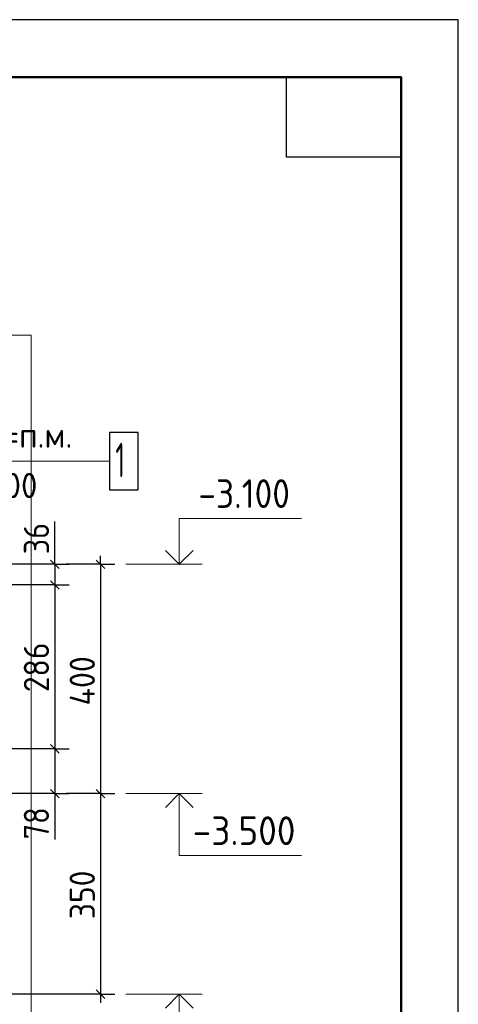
# Model space of a CAD drawing. Header units: millimetres. Extents: x 0 to 21000, y 0 to 29700.
# Tile 17 of 17: x 17172 to 21000, y 21112 to 29700. Entities that reach past the tile are written whole.
import ezdxf

# ---------------------------------------------------------------- set-up
doc = ezdxf.new("R2010")
doc.units = ezdxf.units.MM
for name, color, linetype, lineweight in [('Standard', 7, 'Continuous', 25), ('Высотные отметки', 7, 'Continuous', 25), ('Позиционная метка номер позиции', 7, 'Continuous', 13), ('Фоновоя арматура Х1', 52, 'Continuous', 25)]:
    doc.layers.add(name, color=color, linetype=linetype, lineweight=lineweight)
doc.layers.add('Размерная выноска', color=7, linetype='Continuous')
doc.styles.add('ISOCPEUR', font='txt')

msp = doc.modelspace()

# ---------------------------------------------------------------- linework, layer by layer
at = {"layer": 'Standard', "color": 7, "linetype": 'Continuous', "lineweight": 35, "transparency": 33554687}
for p, q in [((20500, 27600), (20500, 20500)), ((20500, 27200), (20500, 20100))]:
    msp.add_line(p, q, dxfattribs=at)
at = {"layer": 'Standard', "color": 7, "linetype": 'Continuous', "lineweight": 50, "transparency": 33554687}
msp.add_line((20500, 27100), (20500, 23200), dxfattribs=at)
at = {"layer": 'Standard', "color": 7, "linetype": 'Continuous', "lineweight": -3, "transparency": 33554687}
for p, q in [((17478.2, 24949.6), (17478.2, 25024.6)), ((17878.2, 24949.6), (17878.2, 25024.6)), ((17478.2, 24949.6), (17478.2, 24769.6)), ((17478.2, 24769.6), (17478.2, 23339.6)), ((17478.2, 23339.6), (17478.2, 22949.6)), ((17478.2, 22949.6), (17478.2, 22874.6)), ((17878.2, 22949.6), (17878.2, 21199.6)), ((17878.2, 21199.6), (17878.2, 21124.6))]:
    msp.add_line(p, q, dxfattribs=at)
at = {"layer": 'Standard', "color": 251, "linetype": 'Continuous', "lineweight": -3, "true_color": 0x656565, "transparency": 33554687}
for p, q in [((17478.2, 24949.6), (17353.2, 24949.6)), ((17478.2, 24949.6), (17603.2, 24949.6)), ((17878.2, 24949.6), (17578.2, 24949.6)), ((17878.2, 24949.6), (17753.2, 24949.6)), ((17878.2, 24949.6), (18003.2, 24949.6)), ((17478.2, 24769.6), (17353.2, 24769.6)), ((17478.2, 24769.6), (17603.2, 24769.6)), ((17478.2, 23339.6), (17353.2, 23339.6)), ((17478.2, 23339.6), (17603.2, 23339.6)), ((17478.2, 22949.6), (17353.2, 22949.6)), ((17478.2, 22949.6), (17603.2, 22949.6)), ((17878.2, 22949.6), (17753.2, 22949.6)), ((17878.2, 22949.6), (18003.2, 22949.6)), ((17878.2, 21199.6), (13371.3, 21199.6)), ((17878.2, 21199.6), (17753.2, 21199.6)), ((17878.2, 21199.6), (18003.2, 21199.6))]:
    msp.add_line(p, q, dxfattribs=at)
at = {"layer": 'Standard', "color": 7, "linetype": 'Continuous', "lineweight": 25, "transparency": 33554687}
for p, q in [((17440.7, 24987.1), (17515.7, 24912.1)), ((17840.7, 24987.1), (17915.7, 24912.1)), ((17440.7, 24807.1), (17515.7, 24732.1)), ((17440.7, 23377.1), (17515.7, 23302.1)), ((17440.7, 22987.1), (17515.7, 22912.1)), ((17840.7, 22987.1), (17915.7, 22912.1)), ((17840.7, 21237.1), (17915.7, 21162.1))]:
    msp.add_line(p, q, dxfattribs=at)
for points in [[(0, 0), (21000, 0), (21000, 29700), (0, 29700), (0, 0)], [(20500, 29200), (20500, 28500), (19500, 28500), (19500, 29200), (20500, 29200)]]:
    msp.add_lwpolyline(points, close=True, dxfattribs=at)
at = {"layer": 'Standard', "color": 7, "linetype": 'Continuous', "lineweight": 50, "transparency": 33554687}
msp.add_lwpolyline([(2000, 29200), (20500, 29200), (20500, 500), (2000, 500), (2000, 29200)], close=True, dxfattribs=at)
at = {"layer": 'Standard', "color": 7, "linetype": 'Continuous', "lineweight": 13, "transparency": 33554687}
msp.add_lwpolyline([(20500, 29200), (2000, 29200), (2000, 6000), (20500, 6000), (20500, 29200)], dxfattribs=at)
at = {"layer": 'Standard', "color": 254, "linetype": 'Continuous', "lineweight": 18, "true_color": 0xc4c4ff, "transparency": 33554687}
msp.add_lwpolyline([(4569.4, 20699.6), (17271.3, 20699.6), (17271.3, 26949.6), (4569.4, 26949.6), (4569.4, 20699.6)], dxfattribs=at)
at = {"layer": 'Standard', "color": 251, "linetype": 'Continuous', "lineweight": -3, "true_color": 0x656565, "transparency": 33554687}
for points in [[(17478.2, 24949.6), (17461.2, 24949.6), (17461.2, 24949.6), (17461.2, 24949.6), (17461.2, 24949.6), (16871.3, 24949.6)], [(17478.2, 24769.6), (17461.2, 24769.6), (17461.2, 24769.6), (17461.2, 24769.6), (17461.2, 24769.6), (16521.3, 24769.6)], [(17478.2, 23339.6), (17461.2, 23339.6), (17461.2, 23339.6), (16521.3, 23339.6)], [(17478.2, 22949.6), (17461.2, 22949.6), (17461.2, 22949.6), (16871.3, 22949.6)], [(17878.2, 22949.6), (17861.2, 22949.6), (17861.2, 22949.6), (17578.2, 22949.6)]]:
    msp.add_lwpolyline(points, dxfattribs=at)
at = {"layer": 'Standard', "color": 7, "linetype": 'Continuous', "lineweight": -3, "transparency": 33554687}
msp.add_lwpolyline([(17878.2, 24949.6), (17878.2, 23690.5), (17878.2, 23690.5), (17878.2, 22949.6)], dxfattribs=at)
at = {"layer": 'Высотные отметки', "color": 7, "linetype": 'Continuous', "lineweight": 13, "transparency": 33554687}
for p, q in [((18765, 24949.6), (18098.4, 24949.6)), ((18765, 22949.6), (18098.4, 22949.6)), ((18765, 21199.6), (18098.4, 21199.6))]:
    msp.add_line(p, q, dxfattribs=at)
for points in [[(18565, 24949.6), (18565, 25349.6), (19631.7, 25349.6)], [(18565, 22949.6), (18565, 22409.6), (19631.7, 22409.6)], [(18565, 21199.6), (18565, 20659.6), (19631.7, 20659.6)]]:
    msp.add_lwpolyline(points, dxfattribs=at)
at = {"layer": 'Высотные отметки', "color": 7, "linetype": 'Continuous', "lineweight": 35, "transparency": 33554687}
for points in [[(18444, 25070.7), (18565, 24949.6), (18686.1, 25070.7)], [(18444, 22828.5), (18565, 22949.6), (18686.1, 22828.5)], [(18444, 21078.5), (18565, 21199.6), (18686.1, 21078.5)]]:
    msp.add_lwpolyline(points, dxfattribs=at)
at = {"layer": 'Позиционная метка номер позиции', "color": 7, "linetype": 'Continuous', "lineweight": 13, "transparency": 33554687}
msp.add_lwpolyline([(17957, 25849.6), (16236, 25849.6), (16236, 23279.6)], dxfattribs=at)
at = {"layer": 'Размерная выноска', "color": 7, "linetype": 'Continuous', "lineweight": -3, "transparency": 33554687}
for p, q in [((17478.2, 24949.6), (17478.2, 25324.6)), ((17478.2, 22949.6), (17478.2, 22549.6))]:
    msp.add_line(p, q, dxfattribs=at)
at = {"layer": 'Фоновоя арматура Х1', "color": 7, "linetype": 'Continuous', "lineweight": 25, "transparency": 33554687}
msp.add_lwpolyline([(17957, 25599.6), (18207, 25599.6), (18207, 26099.6), (17957, 26099.6), (17957, 25599.6)], dxfattribs=at)

# ---------------------------------------------------------------- texts
at = {"layer": 'Standard', "color": 7, "linetype": 'Continuous', "lineweight": 25, "transparency": 33554687, "char_height": 220, "attachment_point": 7, "rotation": 90, "style": 'ISOCPEUR'}
for s, insert, width in [('\\W0.87;36', (17428.2, 25037.1), 403.924), ('\\W0.91;286', (17428.2, 23834.6), 561.981), ('\\W0.92;400', (17828.2, 23718.6), 584.446), ('\\W0.87;78', (17428.2, 22551.6), 403.924), ('\\W0.91;350', (17828.2, 21854.6), 561.981)]:
    msp.add_mtext(s, dxfattribs=dict(at, insert=insert, width=width))
at = {"layer": 'Высотные отметки', "color": 7, "linetype": 'Continuous', "lineweight": 25, "transparency": 33554687, "char_height": 250, "attachment_point": 7, "style": 'ISOCPEUR'}
for s, insert, width in [('\\W0.90;-3.100', (18731.7, 25441.3), 1011.772), ('\\W0.95;-3.500', (18681.7, 22501.3), 1067.85)]:
    msp.add_mtext(s, dxfattribs=dict(at, insert=insert, width=width))
at = {"layer": 'Фоновоя арматура Х1', "color": 7, "linetype": 'Continuous', "lineweight": 13, "transparency": 33554687, "attachment_point": 7, "style": 'ISOCPEUR'}
for s, insert, char_height, width in [('\\W0.94;ø12 L=п.м. ', (16336, 25966.9), 220, 1599.154), ('\\W0.56;1', (18007, 25709.6), 300, 233.343), ('\\W0.95;ш.200 ', (16655, 25526.9), 220, 962.129)]:
    msp.add_mtext(s, dxfattribs=dict(at, insert=insert, char_height=char_height, width=width))

doc.saveas('drawing.dxf')
